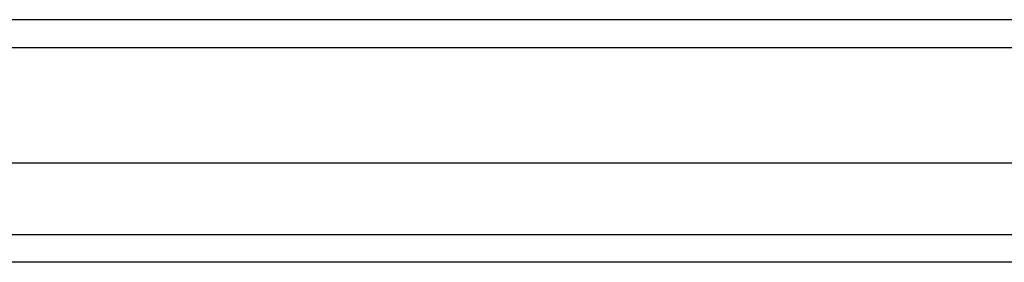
# Model space of a CAD drawing. Header units: inches. Extents: x 23 to 609, y 66 to 286.
# Tile 20 of 178: x 212.31 to 215.828, y 198.453 to 199.319. Entities that reach past the tile are written whole.
import ezdxf

# ---------------------------------------------------------------- set-up
doc = ezdxf.new("R2010")
doc.units = ezdxf.units.IN
doc.header["$MEASUREMENT"] = 0
doc.layers.add('Visible Edges(ANSI)', color=7, linetype='Continuous', lineweight=25)
doc.layers.add('Visible Tangent Edges(ANSI)', color=7, linetype='Continuous', lineweight=25)

msp = doc.modelspace()

# ---------------------------------------------------------------- linework, layer by layer
at = {"layer": 'Visible Edges(ANSI)'}
for p, q in [((267.9612, 199.3191), (208.1592, 199.3191)), ((267.3516, 198.8073), (208.7689, 198.8073)), ((267.1631, 198.453), (208.9574, 198.453))]:
    msp.add_line(p, q, dxfattribs=at)
at = {"layer": 'Visible Tangent Edges(ANSI)'}
for p, q in [((208.1592, 199.2201), (267.9612, 199.2201)), ((208.8274, 198.552), (267.2931, 198.552))]:
    msp.add_line(p, q, dxfattribs=at)

doc.saveas('drawing.dxf')
